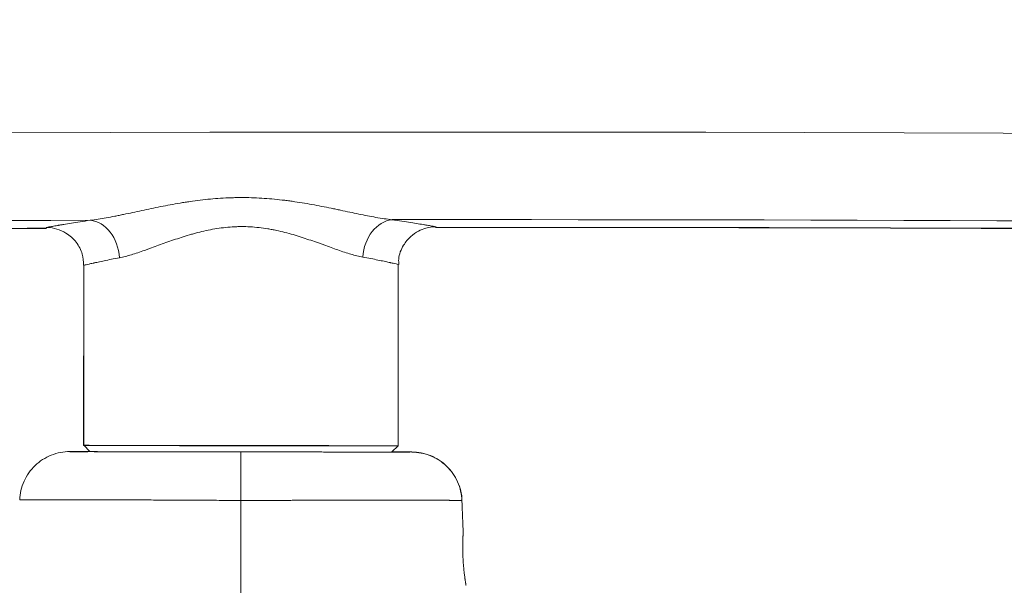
# Model space of a CAD drawing. Header units: millimetres. Extents: x 0 to 594, y 0 to 420.
# Tile 75 of 256: x 231.09 to 235, y 65.98 to 68.23. Entities that reach past the tile are written whole.
import ezdxf

# ---------------------------------------------------------------- set-up
doc = ezdxf.new("R2010")
doc.units = ezdxf.units.MM
doc.layers.add('1', color=7, linetype='Continuous', true_color=0xffffff)
doc.styles.add('Arial', font='txt')
doc.dimstyles.get("Standard").update_dxf_attribs({"dimtxt": 0.18, "dimasz": 0.18, "dimexe": 0.18, "dimexo": 0.0625, "dimgap": 0.09, "dimtad": 0, "dimtih": 1, "dimtoh": 1, "dimdec": 4, "dimzin": 0, "dimdsep": 46, "dimtxsty": 'Standard', "dimcen": 0.09, "dimadec": 0, "dimazin": 0, "dimtfac": 1, "dimtdec": 4, "dimtofl": 0, "dimtmove": 0, "dimatfit": 3, "dimfxl": 0, "dimtolj": 1, "dimtzin": 0, "dimarcsym": 0})

# ---------------------------------------------------------------- blocks, each defined once
blk = doc.blocks.new('_U9')
at = {"layer": '1', "color": 18, "lineweight": 18}
for p, q in [((99.1455, 154.7179), (72.65, 154.7179)), ((74.65, 154.7179), (74.65, 112.4208)), ((257.5135, 127.4368), (72.65, 127.4368))]:
    blk.add_line(p, q, dxfattribs=at)
at = {"layer": '1', "color": 18}
for points in [[(74.65, 154.7179), (75.5878, 151.2179), (73.7122, 151.2179)], [(74.65, 127.4368), (73.7122, 130.9368), (75.5878, 130.9368)]]:
    blk.add_solid(points, dxfattribs=at)
at = {"layer": '1', "color": 18, "linetype": 'Continuous', "lineweight": 13, "char_height": 3.5, "attachment_point": 7, "rotation": 90, "line_spacing_factor": 1.047437, "style": 'Arial'}
for s, insert in [('\\fArial|b0|i0;\\W1.0000;0.55', (77.6288, 101.9119)), ('\\fArial|b0|i0;\\W1.0000;FWD TIE DOWN', (77.6288, 61.914))]:
    blk.add_mtext(s, dxfattribs=dict(at, insert=insert))
blk = doc.blocks.new('_U13')
at = {"layer": '1', "color": 18, "lineweight": 18}
for p, q in [((128.4245, 177.2952), (61.3878, 177.2952)), ((63.3878, 177.2952), (63.3878, 113.3718)), ((257.5135, 127.4368), (61.3878, 127.4368))]:
    blk.add_line(p, q, dxfattribs=at)
at = {"layer": '1', "color": 18}
for points in [[(63.3878, 177.2952), (64.3256, 173.7952), (62.4499, 173.7952)], [(63.3878, 127.4368), (62.4499, 130.9368), (64.3256, 130.9368)]]:
    blk.add_solid(points, dxfattribs=at)
at = {"layer": '1', "color": 18, "linetype": 'Continuous', "lineweight": 13, "char_height": 3.5, "attachment_point": 7, "rotation": 90, "line_spacing_factor": 1.047437, "style": 'Arial'}
for s, insert in [('\\fArial|b0|i0;\\W1.0000;1.00', (66.3666, 102.8629)), ('\\fArial|b0|i0;\\W1.0000;BOW DEFLATED', (66.3666, 61.4994))]:
    blk.add_mtext(s, dxfattribs=dict(at, insert=insert))

msp = doc.modelspace()

# ---------------------------------------------------------------- linework, layer by layer
at = {"layer": '1', "color": 155, "linetype": 'Continuous', "lineweight": 18}
for p, q in [((231.3414, 67.2542), (231.3405, 66.5379)), ((231.3415, 67.2548), (231.3406, 66.5385)), ((232.5906, 66.537), (232.5915, 67.258)), ((231.3406, 66.5385), (231.3656, 66.5135)), ((232.5656, 66.512), (232.5906, 66.537)), ((232.5905, 66.5364), (232.5905, 66.5368)), ((232.5905, 66.5364), (232.5905, 66.5364))]:
    msp.add_line(p, q, dxfattribs=at)
at = {"layer": '1', "color": 155, "linetype": 'Continuous', "lineweight": 13}
for centre, major_axis, ratio, start_param, end_param in [((232.8815, -432.5431), (-472.3526, -167.8015), 1, 4.318267, 4.424347), ((232.8815, -432.5431), (-471.4619, -167.485), 1, 4.323478, 4.424348), ((232.8814, -432.5428), (-471.1333, -167.3683), 1, 4.374078, 4.414207), ((231.3669, 67.2846), (0.0224, -0.1483), 0.770257, 1.454735, 2.952191), ((232.5665, 67.2868), (-0.0219, -0.1484), 0.770899, 3.331229, 4.823986), ((232.8814, -432.5428), (-471.1333, -167.3683), 1, 4.324331, 4.371678)]:
    msp.add_ellipse(centre, major_axis=major_axis, ratio=ratio, start_param=start_param, end_param=end_param, dxfattribs=at)
at = {"layer": '1', "color": 155, "linetype": 'Continuous', "lineweight": 18}
for centre, major_axis, ratio, start_param, end_param in [((231.9655, 66.5371), (-0.625, 0.0008), 0.000817, 0.00002, 6.283159), ((231.9656, 66.5377), (-0.625, 0.0008), 0.000811, 0.000093, 3.141882), ((231.9656, 66.5127), (0.6, -0.0007), 0.000811, 3.142373, 4.830095)]:
    msp.add_ellipse(centre, major_axis=major_axis, ratio=ratio, start_param=start_param, end_param=end_param, dxfattribs=at)
at = {"layer": '1', "color": 155, "linetype": 'Continuous', "lineweight": 13}
for points, knots in [([(231.3664, 67.4335), (231.3767, 67.4346), (231.3871, 67.436), (231.4085, 67.4393), (231.4194, 67.4411), (231.4416, 67.4451), (231.4529, 67.4472), (231.4701, 67.4506), (231.4759, 67.4518), (231.4876, 67.4542), (231.4935, 67.4554), (231.5112, 67.4591), (231.5232, 67.4617), (231.5473, 67.4668), (231.5594, 67.4695), (231.5962, 67.4773), (231.6212, 67.4826), (231.672, 67.4927), (231.6979, 67.4975), (231.7308, 67.503), (231.7374, 67.5041), (231.7507, 67.5061), (231.7573, 67.5071), (231.7772, 67.51), (231.7905, 67.5118), (231.8307, 67.5167), (231.8576, 67.5192), (231.8984, 67.5219), (231.9121, 67.5226), (231.9327, 67.5232), (231.9395, 67.5234), (231.9532, 67.5237), (231.96, 67.5237), (231.9805, 67.5238), (232.0078, 67.5234), (232.035, 67.5221), (232.0757, 67.5196), (232.1027, 67.5172), (232.133, 67.5136), (232.1364, 67.5132), (232.1431, 67.5124), (232.1531, 67.5111), (232.1631, 67.5097), (232.183, 67.5069), (232.1962, 67.5049), (232.2355, 67.4985), (232.2613, 67.4937), (232.2995, 67.4863), (232.3121, 67.4837), (232.3309, 67.4799), (232.3403, 67.4779), (232.3497, 67.476), (232.3559, 67.4747), (232.359, 67.474), (232.3868, 67.4682), (232.4108, 67.463), (232.446, 67.4558), (232.4575, 67.4535), (232.4802, 67.4491), (232.4914, 67.447), (232.5135, 67.4431), (232.5243, 67.4413), (232.5457, 67.4382), (232.5561, 67.4368), (232.5664, 67.4357)], [0, 0, 0, 0, 0.03125, 0.03125, 0.0625, 0.0625, 0.09375, 0.09375, 0.109375, 0.109375, 0.125, 0.125, 0.15625, 0.15625, 0.1875, 0.1875, 0.25, 0.25, 0.3125, 0.3125, 0.328125, 0.328125, 0.34375, 0.34375, 0.375, 0.375, 0.4375, 0.4375, 0.46875, 0.46875, 0.484375, 0.484375, 0.5, 0.5, 0.53125, 0.5625, 0.5625, 0.625, 0.625, 0.632812, 0.632812, 0.640625, 0.65625, 0.65625, 0.6875, 0.6875, 0.75, 0.75, 0.78125, 0.78125, 0.796875, 0.804687, 0.804687, 0.8125, 0.8125, 0.875, 0.875, 0.90625, 0.90625, 0.9375, 0.9375, 0.96875, 0.96875, 1, 1, 1, 1]), ([(231.191, 67.4046), (231.191, 67.4046), (231.191, 67.4046), (231.1911, 67.4046), (231.1911, 67.4047), (231.1913, 67.4047), (231.1919, 67.4048), (231.1929, 67.405), (231.1958, 67.4055), (231.1987, 67.406), (231.2063, 67.4074), (231.2111, 67.4082), (231.2224, 67.4102), (231.2291, 67.4114), (231.2376, 67.4129), (231.2385, 67.4131), (231.2405, 67.4134), (231.2434, 67.4139), (231.2506, 67.4151), (231.2572, 67.4163), (231.2711, 67.4186), (231.2811, 67.4203), (231.3028, 67.4238), (231.3144, 67.4256), (231.3392, 67.4295), (231.3524, 67.4315), (231.3664, 67.4335)], [0, 0, 0, 0, 0.010243, 0.010243, 0.025953, 0.025953, 0.057374, 0.120216, 0.120216, 0.245899, 0.245899, 0.371583, 0.371583, 0.497266, 0.497266, 0.512977, 0.512977, 0.528687, 0.560108, 0.62295, 0.62295, 0.748633, 0.748633, 0.874317, 0.874317, 1, 1, 1, 1]), ([(232.4504, 67.287), (232.4428, 67.2884), (232.4351, 67.2901), (232.4193, 67.294), (232.4113, 67.2962), (232.3948, 67.301), (232.3864, 67.3036), (232.3692, 67.3092), (232.3605, 67.3122), (232.3337, 67.3215), (232.3152, 67.3282), (232.291, 67.3369), (232.2862, 67.3387), (232.2763, 67.3422), (232.2714, 67.344), (232.2564, 67.3493), (232.2463, 67.3528), (232.2259, 67.3597), (232.2156, 67.3631), (232.1947, 67.3698), (232.1841, 67.3731), (232.1626, 67.3793), (232.1517, 67.3823), (232.1296, 67.3879), (232.1184, 67.3906), (232.1041, 67.3936), (232.1013, 67.3942), (232.0955, 67.3953), (232.0869, 67.397), (232.0783, 67.3986), (232.061, 67.4014), (232.0494, 67.403), (232.0261, 67.4056), (232.0144, 67.4066), (231.991, 67.4079), (231.9792, 67.4083), (231.9614, 67.4082), (231.9525, 67.4081), (231.9435, 67.4077), (231.9376, 67.4075), (231.9346, 67.4073), (231.9196, 67.4064), (231.9078, 67.4053), (231.8844, 67.4026), (231.8729, 67.4009), (231.8499, 67.397), (231.8385, 67.3948), (231.816, 67.3899), (231.8048, 67.3873), (231.7882, 67.383), (231.7827, 67.3815), (231.7744, 67.3792), (231.7717, 67.3784), (231.7662, 67.3768), (231.7526, 67.3729), (231.7393, 67.3688), (231.7183, 67.362), (231.708, 67.3585), (231.6877, 67.3515), (231.6777, 67.348), (231.6579, 67.3409), (231.6482, 67.3373), (231.629, 67.3303), (231.6195, 67.3269), (231.6055, 67.3218), (231.6009, 67.3201), (231.5917, 67.3168), (231.5871, 67.3152), (231.5735, 67.3104), (231.5646, 67.3073), (231.5472, 67.3016), (231.5387, 67.2989), (231.5221, 67.2939), (231.514, 67.2916), (231.4982, 67.2877), (231.4905, 67.2859), (231.4829, 67.2845)], [0, 0, 0, 0, 0.03125, 0.03125, 0.0625, 0.0625, 0.09375, 0.09375, 0.125, 0.125, 0.1875, 0.1875, 0.203125, 0.203125, 0.21875, 0.21875, 0.25, 0.25, 0.28125, 0.28125, 0.3125, 0.3125, 0.34375, 0.34375, 0.375, 0.375, 0.382813, 0.382813, 0.390625, 0.40625, 0.40625, 0.4375, 0.4375, 0.46875, 0.46875, 0.5, 0.5, 0.515625, 0.523438, 0.523438, 0.53125, 0.53125, 0.5625, 0.5625, 0.59375, 0.59375, 0.625, 0.625, 0.65625, 0.65625, 0.671875, 0.671875, 0.679688, 0.679688, 0.6875, 0.71875, 0.71875, 0.75, 0.75, 0.78125, 0.78125, 0.8125, 0.8125, 0.84375, 0.84375, 0.859375, 0.859375, 0.875, 0.875, 0.90625, 0.90625, 0.9375, 0.9375, 0.96875, 0.96875, 1, 1, 1, 1]), ([(232.5664, 67.4357), (232.5804, 67.4337), (232.5936, 67.4318), (232.6183, 67.428), (232.6299, 67.4262), (232.6515, 67.4228), (232.6615, 67.4212), (232.6798, 67.4181), (232.6882, 67.4167), (232.6977, 67.4151), (232.6995, 67.4148), (232.7022, 67.4143), (232.703, 67.4142), (232.7048, 67.4139), (232.709, 67.4132), (232.7128, 67.4125), (232.7214, 67.411), (232.7309, 67.4093), (232.7366, 67.4083), (232.7405, 67.4076), (232.7415, 67.4075), (232.7415, 67.4075), (232.7415, 67.4075), (232.7415, 67.4075)], [0, 0, 0, 0, 0.124589, 0.124589, 0.249178, 0.249178, 0.373767, 0.373767, 0.498356, 0.498356, 0.529504, 0.529504, 0.545077, 0.545077, 0.560651, 0.622945, 0.622945, 0.747535, 0.872124, 0.872124, 0.996713, 0.996713, 1, 1, 1, 1]), ([(231.4829, 67.2845), (231.4715, 67.2824), (231.4608, 67.2803), (231.4407, 67.2763), (231.4314, 67.2744), (231.4139, 67.2707), (231.4058, 67.269), (231.3946, 67.2665), (231.3911, 67.2657), (231.386, 67.2646), (231.3835, 67.2641), (231.3804, 67.2634), (231.3788, 67.263), (231.372, 67.2615), (231.3667, 67.2603), (231.3576, 67.2582), (231.35, 67.2564), (231.3454, 67.2553), (231.3431, 67.2548), (231.3425, 67.2547), (231.3419, 67.2545), (231.3418, 67.2545), (231.3416, 67.2545), (231.3416, 67.2545), (231.3415, 67.2545), (231.3415, 67.2545), (231.3415, 67.2545)], [0, 0, 0, 0, 0.12509, 0.12509, 0.25018, 0.25018, 0.37527, 0.37527, 0.437815, 0.437815, 0.469088, 0.484724, 0.50036, 0.50036, 0.62545, 0.62545, 0.75054, 0.87563, 0.87563, 0.938175, 0.938175, 0.969448, 0.969448, 0.985084, 0.985084, 1, 1, 1, 1]), ([(232.5915, 67.2577), (232.5915, 67.2577), (232.5915, 67.2576), (232.5907, 67.2578), (232.5876, 67.2585), (232.5831, 67.2596), (232.5755, 67.2613), (232.5686, 67.2628), (232.5661, 67.2634), (232.5628, 67.2641), (232.5621, 67.2643), (232.5608, 67.2646), (232.56, 67.2648), (232.5579, 67.2652), (232.5564, 67.2656), (232.5489, 67.2672), (232.5421, 67.2687), (232.5273, 67.2719), (232.5193, 67.2735), (232.5019, 67.2771), (232.4925, 67.279), (232.4725, 67.2829), (232.4618, 67.2849), (232.4504, 67.287)], [0, 0, 0, 0, 0.000693, 0.125606, 0.125606, 0.25052, 0.375433, 0.375433, 0.43789, 0.43789, 0.453504, 0.453504, 0.469118, 0.469118, 0.500346, 0.500346, 0.62526, 0.62526, 0.750173, 0.750173, 0.875087, 0.875087, 1, 1, 1, 1]), ([(231.2864, 66.5135), (231.2864, 66.5135), (231.2875, 66.5135), (231.2918, 66.5135), (231.295, 66.5134), (231.3036, 66.5134), (231.3089, 66.5134), (231.3169, 66.5133), (231.3194, 66.5133), (231.3221, 66.5133), (231.3239, 66.5133), (231.3248, 66.5133), (231.3295, 66.5133), (231.3335, 66.5133), (231.3463, 66.5132), (231.3558, 66.5132), (231.3715, 66.5132), (231.377, 66.5132), (231.3842, 66.5131), (231.3856, 66.5131), (231.3886, 66.5131), (231.3901, 66.5131), (231.3946, 66.5131), (231.3976, 66.5131), (231.4131, 66.5131), (231.4396, 66.513), (231.4841, 66.5129), (231.5171, 66.5128), (231.5387, 66.5128), (231.5431, 66.5128), (231.5519, 66.5128), (231.5653, 66.5128), (231.5789, 66.5127), (231.6067, 66.5127), (231.6257, 66.5127), (231.6647, 66.5126), (231.6848, 66.5126), (231.7157, 66.5125), (231.7261, 66.5125), (231.7393, 66.5125), (231.742, 66.5125), (231.7473, 66.5125), (231.7552, 66.5124), (231.7632, 66.5124), (231.7899, 66.5124), (231.8115, 66.5124), (231.855, 66.5123), (231.8769, 66.5123), (231.91, 66.5122), (231.9211, 66.5122), (231.9434, 66.5122), (231.9546, 66.5122), (231.9658, 66.5122)], [0, 0, 0, 0, 0.0625, 0.0625, 0.125, 0.125, 0.1875, 0.1875, 0.203125, 0.210937, 0.210937, 0.21875, 0.21875, 0.25, 0.25, 0.3125, 0.3125, 0.34375, 0.34375, 0.351563, 0.351563, 0.359375, 0.359375, 0.375, 0.375, 0.4375, 0.5, 0.5625, 0.5625, 0.578125, 0.578125, 0.59375, 0.625, 0.625, 0.6875, 0.6875, 0.75, 0.75, 0.78125, 0.78125, 0.789062, 0.789062, 0.796875, 0.8125, 0.8125, 0.875, 0.875, 0.9375, 0.9375, 0.96875, 0.96875, 1, 1, 1, 1]), ([(231.9658, 66.5122), (231.9658, 66.5122), (231.9658, 66.5109), (231.9658, 66.506), (231.9658, 66.5024), (231.9658, 66.4928), (231.9658, 66.4869), (231.9658, 66.4729), (231.9658, 66.4649), (231.9658, 66.4472), (231.9658, 66.4374), (231.9657, 66.4165), (231.9657, 66.4053), (231.9657, 66.382), (231.9657, 66.3698), (231.9657, 66.3449), (231.9656, 66.3322), (231.9656, 66.3194)], [0, 0, 0, 0, 0.125, 0.125, 0.25, 0.25, 0.375, 0.375, 0.5, 0.5, 0.625, 0.625, 0.75, 0.75, 0.875, 0.875, 1, 1, 1, 1]), ([(231.9656, 66.3194), (231.9655, 66.3194), (231.9654, 66.3194), (231.9652, 66.3194), (231.9648, 66.3194), (231.964, 66.3194), (231.9624, 66.3194), (231.9593, 66.3194), (231.9529, 66.3194), (231.9402, 66.3194), (231.9294, 66.3194), (231.9078, 66.3195), (231.8934, 66.3195), (231.8506, 66.3197), (231.8222, 66.3198), (231.766, 66.3201), (231.7381, 66.3202), (231.7036, 66.3204), (231.6932, 66.3205), (231.6829, 66.3205), (231.676, 66.3206), (231.6726, 66.3206), (231.6555, 66.3207), (231.642, 66.3208), (231.6021, 66.321), (231.5761, 66.3212), (231.5256, 66.3214), (231.501, 66.3216), (231.4652, 66.3217), (231.4534, 66.3218), (231.436, 66.3219), (231.4302, 66.3219), (231.4188, 66.3219), (231.4131, 66.322), (231.3851, 66.3221), (231.3638, 66.3221), (231.3232, 66.3222), (231.304, 66.3222), (231.2677, 66.3222), (231.2505, 66.3222), (231.2305, 66.3222), (231.2265, 66.3222), (231.2207, 66.3222), (231.2188, 66.3222), (231.215, 66.3221), (231.2056, 66.3221), (231.1967, 66.3221), (231.1764, 66.322), (231.1642, 66.3219), (231.1423, 66.3217), (231.1326, 66.3216), (231.1201, 66.3215), (231.1163, 66.3214), (231.1119, 66.3214), (231.111, 66.3214), (231.1093, 66.3213), (231.1085, 66.3213), (231.1061, 66.3213), (231.1046, 66.3213), (231.0976, 66.3212), (231.0934, 66.3211), (231.0877, 66.321), (231.0863, 66.321), (231.0863, 66.3211)], [0, 0, 0, 0, 0.000244, 0.000244, 0.000488, 0.000977, 0.001953, 0.003906, 0.007812, 0.015625, 0.03125, 0.03125, 0.0625, 0.0625, 0.125, 0.125, 0.1875, 0.1875, 0.203125, 0.210938, 0.210938, 0.21875, 0.21875, 0.25, 0.25, 0.3125, 0.3125, 0.375, 0.375, 0.40625, 0.40625, 0.421875, 0.421875, 0.4375, 0.4375, 0.5, 0.5, 0.5625, 0.5625, 0.625, 0.625, 0.640625, 0.640625, 0.648438, 0.648438, 0.65625, 0.6875, 0.6875, 0.75, 0.75, 0.8125, 0.8125, 0.84375, 0.84375, 0.851562, 0.851562, 0.859375, 0.859375, 0.875, 0.875, 0.9375, 0.9375, 1, 1, 1, 1]), ([(232.8445, 66.3189), (232.8445, 66.3189), (232.8445, 66.3189), (232.8444, 66.3189), (232.8442, 66.3189), (232.8438, 66.3189), (232.8427, 66.3189), (232.8417, 66.3189), (232.8375, 66.319), (232.8333, 66.3191), (232.8223, 66.3193), (232.8154, 66.3194), (232.805, 66.3195), (232.8017, 66.3195), (232.7983, 66.3196), (232.7959, 66.3196), (232.7947, 66.3196), (232.7887, 66.3197), (232.7835, 66.3198), (232.767, 66.3199), (232.7548, 66.32), (232.7279, 66.3202), (232.7133, 66.3203), (232.6895, 66.3204), (232.6812, 66.3205), (232.6683, 66.3205), (232.6618, 66.3205), (232.6551, 66.3206), (232.6506, 66.3206), (232.6483, 66.3206), (232.6276, 66.3206), (232.6083, 66.3207), (232.5678, 66.3207), (232.5466, 66.3207), (232.5024, 66.3206), (232.4794, 66.3206), (232.4494, 66.3205), (232.4433, 66.3205), (232.4341, 66.3204), (232.431, 66.3204), (232.4249, 66.3204), (232.4094, 66.3204), (232.3937, 66.3203), (232.3556, 66.3202), (232.3297, 66.3201), (232.2768, 66.3199), (232.2498, 66.3198), (232.2085, 66.3197), (232.1946, 66.3197), (232.1736, 66.3196), (232.1665, 66.3196), (232.1559, 66.3196), (232.1523, 66.3195), (232.1452, 66.3195), (232.1417, 66.3195), (232.1097, 66.3194), (232.0811, 66.3194), (232.038, 66.3194), (232.0236, 66.3194), (232.0019, 66.3194), (231.991, 66.3194), (231.9783, 66.3194), (231.972, 66.3194), (231.9688, 66.3194), (231.9672, 66.3194), (231.9664, 66.3194), (231.9661, 66.3194), (231.9659, 66.3194), (231.9657, 66.3194), (231.9656, 66.3194)], [0, 0, 0, 0, 0.003812, 0.007719, 0.015532, 0.031159, 0.031159, 0.062412, 0.062412, 0.124917, 0.124917, 0.187423, 0.187423, 0.20305, 0.210863, 0.210863, 0.218676, 0.218676, 0.249929, 0.249929, 0.312435, 0.312435, 0.374941, 0.374941, 0.406194, 0.406194, 0.42182, 0.429634, 0.429634, 0.437447, 0.437447, 0.499953, 0.499953, 0.562459, 0.562459, 0.624965, 0.624965, 0.640591, 0.640591, 0.648404, 0.648404, 0.656218, 0.687471, 0.687471, 0.749976, 0.749976, 0.812482, 0.812482, 0.843735, 0.843735, 0.859362, 0.859362, 0.867175, 0.867175, 0.874988, 0.874988, 0.937494, 0.937494, 0.968747, 0.968747, 0.984374, 0.992187, 0.996093, 0.998047, 0.999023, 0.999512, 0.999756, 0.999756, 1, 1, 1, 1])]:
    msp.add_open_spline(points, degree=3, knots=knots, dxfattribs=at)
at = {"layer": '1', "color": 155, "linetype": 'Continuous', "lineweight": 18}
for points, knots in [([(232.5938, 67.2581), (232.5929, 67.2652), (232.5917, 67.2915), (232.6082, 67.3317), (232.6376, 67.3684), (232.6691, 67.3904), (232.6985, 67.4021), (232.7218, 67.4068), (232.7349, 67.4072), (232.7394, 67.4072)], [0, 0, 0, 0, 0.091244, 0.341045, 0.534666, 0.695157, 0.830713, 0.942048, 1, 1, 1, 1]), ([(232.7392, 67.4044), (235.3112, 67.4064), (240.5598, 67.3689), (248.2344, 67.1921), (253.3345, 66.9917), (255.7592, 66.8779)], [0, 0, 0, 0, 0.335042, 0.683803, 1, 1, 1, 1]), ([(232.7394, 67.405), (235.3114, 67.407), (240.56, 67.3694), (248.2345, 67.1925), (253.3346, 66.9921), (255.7593, 66.8783)], [0, 0, 0, 0, 0.335042, 0.683803, 1, 1, 1, 1]), ([(231.1922, 67.4044), (231.194, 67.4045), (231.2079, 67.4048), (231.2355, 67.3996), (231.2757, 67.3819), (231.3129, 67.3482), (231.3371, 67.3019), (231.3406, 67.2698), (231.34, 67.2545)], [0, 0, 0, 0, 0.023479, 0.182194, 0.350767, 0.582723, 0.81121, 1, 1, 1, 1]), ([(231.2864, 66.5135), (231.2736, 66.5136), (231.2608, 66.5123), (231.2357, 66.5075), (231.2234, 66.5039), (231.1996, 66.4943), (231.1882, 66.4884), (231.1668, 66.4745), (231.1567, 66.4665), (231.1383, 66.4488), (231.1299, 66.4391), (231.1152, 66.4181), (231.1088, 66.407), (231.0984, 66.3836), (231.0943, 66.3715), (231.0885, 66.3466), (231.0867, 66.3338), (231.0863, 66.3211)], [0, 0, 0, 0, 0.125, 0.125, 0.25, 0.25, 0.375, 0.375, 0.5, 0.5, 0.625, 0.625, 0.75, 0.75, 0.875, 0.875, 1, 1, 1, 1]), ([(231.3571, 66.5131), (231.3501, 66.5131), (231.3435, 66.5131), (231.3332, 66.5131), (231.3292, 66.5131), (231.3246, 66.5131), (231.3236, 66.5131), (231.3218, 66.5131), (231.3192, 66.5131), (231.31, 66.513), (231.3033, 66.513), (231.2948, 66.513), (231.2916, 66.513), (231.2873, 66.513), (231.2862, 66.5129), (231.2862, 66.5129)], [0, 0, 0, 0, 0.151824, 0.151824, 0.257846, 0.257846, 0.284351, 0.284351, 0.310857, 0.363868, 0.575912, 0.575912, 0.787956, 0.787956, 1, 1, 1, 1]), ([(231.3573, 66.5137), (231.3502, 66.5137), (231.3437, 66.5137), (231.3334, 66.5137), (231.3294, 66.5137), (231.3247, 66.5137), (231.3238, 66.5137), (231.322, 66.5137), (231.3193, 66.5137), (231.3101, 66.5137), (231.3035, 66.5136), (231.295, 66.5136), (231.2918, 66.5136), (231.2875, 66.5136), (231.2864, 66.5136), (231.2864, 66.5135)], [0, 0, 0, 0, 0.151779, 0.151779, 0.257806, 0.257806, 0.284313, 0.284313, 0.31082, 0.363834, 0.575889, 0.575889, 0.787945, 0.787945, 1, 1, 1, 1]), ([(231.9658, 66.5122), (231.977, 66.5122), (231.9994, 66.5121), (232.0217, 66.5121), (232.0551, 66.5121), (232.0772, 66.512), (232.1019, 66.512), (232.1046, 66.512), (232.1101, 66.512), (232.1129, 66.512), (232.1211, 66.512), (232.1374, 66.512), (232.1536, 66.512), (232.1855, 66.5119), (232.2063, 66.5119), (232.2472, 66.5119), (232.2673, 66.5119), (232.2967, 66.5118), (232.3064, 66.5118), (232.3208, 66.5118), (232.3256, 66.5118), (232.3351, 66.5118), (232.3397, 66.5118), (232.3629, 66.5118), (232.3807, 66.5118), (232.4149, 66.5118), (232.4313, 66.5117), (232.4626, 66.5117), (232.4775, 66.5117), (232.4934, 66.5117), (232.4952, 66.5117), (232.4987, 66.5117), (232.5039, 66.5117), (232.5157, 66.5117), (232.5252, 66.5117), (232.5437, 66.5117), (232.555, 66.5117), (232.5757, 66.5117), (232.5851, 66.5117), (232.5978, 66.5117), (232.6018, 66.5117), (232.6065, 66.5118), (232.6074, 66.5118), (232.6092, 66.5118), (232.6119, 66.5118), (232.6211, 66.5118), (232.6277, 66.5118), (232.6363, 66.5118), (232.6395, 66.5118), (232.6438, 66.5119), (232.6448, 66.5119), (232.6448, 66.5119)], [0, 0, 0, 0, 0.03125, 0.0625, 0.0625, 0.125, 0.125, 0.132813, 0.132813, 0.140625, 0.140625, 0.15625, 0.1875, 0.1875, 0.25, 0.25, 0.3125, 0.3125, 0.34375, 0.34375, 0.359375, 0.359375, 0.375, 0.375, 0.4375, 0.4375, 0.5, 0.5, 0.5625, 0.5625, 0.570312, 0.570312, 0.578125, 0.59375, 0.625, 0.625, 0.6875, 0.6875, 0.75, 0.75, 0.78125, 0.78125, 0.789062, 0.789062, 0.796875, 0.8125, 0.875, 0.875, 0.9375, 0.9375, 1, 1, 1, 1]), ([(232.6448, 66.5119), (232.6448, 66.5119), (232.6437, 66.5119), (232.6394, 66.512), (232.6362, 66.512), (232.6276, 66.512), (232.6223, 66.5121), (232.6143, 66.5121), (232.6118, 66.5121), (232.6091, 66.5121), (232.6073, 66.5121), (232.6064, 66.5121), (232.6017, 66.5121), (232.5977, 66.5121), (232.5861, 66.5122), (232.5781, 66.5122), (232.5694, 66.5122)], [0, 0, 0, 0, 0.205899, 0.205899, 0.411798, 0.411798, 0.617697, 0.617697, 0.669172, 0.694909, 0.694909, 0.720647, 0.720647, 0.823596, 0.823596, 1, 1, 1, 1]), ([(232.8443, 66.3183), (232.8439, 66.3311), (232.8422, 66.3438), (232.8364, 66.3687), (232.8324, 66.3809), (232.822, 66.4043), (232.8156, 66.4155), (232.801, 66.4364), (232.7926, 66.4462), (232.7743, 66.464), (232.7642, 66.472), (232.7428, 66.4859), (232.7314, 66.4919), (232.7077, 66.5015), (232.6954, 66.5051), (232.6703, 66.51), (232.6575, 66.5113), (232.6447, 66.5113)], [0, 0, 0, 0, 0.125, 0.125, 0.25, 0.25, 0.375, 0.375, 0.5, 0.5, 0.625, 0.625, 0.75, 0.75, 0.875, 0.875, 1, 1, 1, 1]), ([(232.8445, 66.3189), (232.844, 66.3317), (232.8423, 66.3444), (232.8366, 66.3693), (232.8325, 66.3815), (232.8221, 66.4049), (232.8158, 66.4161), (232.8011, 66.437), (232.7928, 66.4468), (232.7744, 66.4646), (232.7644, 66.4726), (232.7429, 66.4865), (232.7315, 66.4925), (232.7078, 66.5021), (232.6955, 66.5057), (232.6704, 66.5106), (232.6576, 66.5119), (232.6448, 66.5119)], [0, 0, 0, 0, 0.125, 0.125, 0.25, 0.25, 0.375, 0.375, 0.5, 0.5, 0.625, 0.625, 0.75, 0.75, 0.875, 0.875, 1, 1, 1, 1]), ([(232.8433, 66.324), (232.8435, 66.3259), (232.845, 66.3401), (232.8397, 66.3571), (232.835, 66.3732), (232.8335, 66.3776), (232.8329, 66.3793), (232.8328, 66.3796), (232.8327, 66.3797), (232.8327, 66.3798), (232.8327, 66.3798)], [0, 0, 0, 0, 0.097867, 0.748517, 0.903017, 0.982342, 0.992381, 0.997438, 0.999968, 1, 1, 1, 1]), ([(231.9632, 64.0772), (231.9632, 64.0797), (231.9632, 64.0831), (231.9632, 64.0878), (231.9632, 64.0911), (231.9632, 64.095), (231.9632, 64.0988), (231.9632, 64.1013), (231.9632, 64.1039), (231.9632, 64.1081), (231.9632, 64.1132), (231.9632, 64.118), (231.9632, 64.1255), (231.9632, 64.1331), (231.9632, 64.1404), (231.9632, 64.1434), (231.9632, 64.1488), (231.9632, 64.1552), (231.9632, 64.161), (231.9632, 64.1644), (231.9632, 64.1696), (231.9632, 64.1777), (231.9632, 64.1862), (231.9632, 64.192), (231.9632, 64.196), (231.9632, 64.205), (231.9633, 64.2146), (231.9633, 64.2227), (231.9633, 64.2249), (231.9633, 64.2264), (231.9633, 64.2292), (231.9633, 64.2381), (231.9633, 64.2485), (231.9633, 64.2581), (231.9633, 64.2611), (231.9633, 64.2641), (231.9633, 64.2715), (231.9633, 64.2821), (231.9633, 64.292), (231.9633, 64.2972), (231.9633, 64.2988), (231.9633, 64.3004), (231.9633, 64.3057), (231.9634, 64.3319), (231.9634, 64.3614), (231.9634, 64.3908), (231.9634, 64.4026), (231.9634, 64.4146), (231.9634, 64.4268), (231.9635, 64.439), (231.9635, 64.4544), (231.9635, 64.4701), (231.9635, 64.4827), (231.9635, 64.4955), (231.9635, 64.5083), (231.9635, 64.5212), (231.9636, 64.5406), (231.9636, 64.5603), (231.9636, 64.5802), (231.9636, 64.5935), (231.9636, 64.6086), (231.9636, 64.622), (231.9636, 64.6305), (231.9637, 64.6389), (231.9637, 64.6524), (231.9637, 64.6678), (231.9637, 64.6814), (231.9637, 64.6985), (231.9637, 64.7148), (231.9637, 64.7286), (231.9638, 64.733), (231.9638, 64.7373), (231.9638, 64.7511), (231.9638, 64.7676), (231.9638, 64.785), (231.9638, 64.7989), (231.9638, 64.8164), (231.9639, 64.8339), (231.9639, 64.8479), (231.9639, 64.8619), (231.9639, 64.876), (231.9639, 64.8901), (231.9639, 64.9112), (231.964, 64.9324), (231.964, 64.9536), (231.964, 64.9677), (231.964, 64.9837), (231.964, 64.9978), (231.9641, 65.0067), (231.9641, 65.0156), (231.9641, 65.0298), (231.9641, 65.0449), (231.9641, 65.0555), (231.9641, 65.06), (231.9641, 65.0644), (231.9641, 65.0786), (231.9641, 65.094), (231.9642, 65.1073), (231.9642, 65.1109), (231.9642, 65.1133), (231.9642, 65.1178), (231.9642, 65.132), (231.9642, 65.1481), (231.9642, 65.1623), (231.9642, 65.1668), (231.9642, 65.1712), (231.9642, 65.1819), (231.9643, 65.1971), (231.9643, 65.2114), (231.9643, 65.2203), (231.9643, 65.2292), (231.9643, 65.2435), (231.9643, 65.2596), (231.9644, 65.2738), (231.9644, 65.2953), (231.9644, 65.3167), (231.9644, 65.3382), (231.9644, 65.3525), (231.9645, 65.3668), (231.9645, 65.3811), (231.9645, 65.3955), (231.9645, 65.4134), (231.9645, 65.4313), (231.9646, 65.4456), (231.9646, 65.4635), (231.9646, 65.4815), (231.9646, 65.4994), (231.9646, 65.5173), (231.9647, 65.5389), (231.9647, 65.564), (231.9647, 65.5856), (231.9647, 65.6071), (231.9648, 65.6287), (231.9648, 65.6503), (231.9648, 65.6792), (231.9649, 65.708), (231.9649, 65.7369), (231.9649, 65.7586), (231.9649, 65.7803), (231.965, 65.802), (231.965, 65.8238), (231.965, 65.8455), (231.9651, 65.8673), (231.9651, 65.8964), (231.9651, 65.9255), (231.9652, 65.9547), (231.9652, 65.9766), (231.9652, 65.9985), (231.9652, 66.0205), (231.9653, 66.0425), (231.9653, 66.0682), (231.9653, 66.0903), (231.9654, 66.1087), (231.9654, 66.1271), (231.9654, 66.1493), (231.9654, 66.1752), (231.9655, 66.1975), (231.9655, 66.2197), (231.9655, 66.2421), (231.9655, 66.2644), (231.9656, 66.2902), (231.9656, 66.3085), (231.9656, 66.3194)], [0, 0, 0, 0, 0.016744, 0.02093, 0.025115, 0.033487, 0.039766, 0.041859, 0.043952, 0.050231, 0.058603, 0.062789, 0.066975, 0.083718, 0.085811, 0.087904, 0.09209, 0.100462, 0.104648, 0.106741, 0.108834, 0.117206, 0.125577, 0.12767, 0.129763, 0.133949, 0.146507, 0.148862, 0.149646, 0.150693, 0.151739, 0.154879, 0.167436, 0.170576, 0.171622, 0.172669, 0.175808, 0.18418, 0.190459, 0.192029, 0.192552, 0.193075, 0.194645, 0.200924, 0.234411, 0.238597, 0.242783, 0.251155, 0.255341, 0.259527, 0.267898, 0.27627, 0.280456, 0.284642, 0.293014, 0.2972, 0.301386, 0.318129, 0.322315, 0.326501, 0.334873, 0.341152, 0.343245, 0.345338, 0.351617, 0.359988, 0.364174, 0.36836, 0.380918, 0.384057, 0.385104, 0.38615, 0.38929, 0.401848, 0.406033, 0.410219, 0.418591, 0.426963, 0.431149, 0.435335, 0.443707, 0.447893, 0.452079, 0.468822, 0.473008, 0.477194, 0.485566, 0.491845, 0.493938, 0.496031, 0.502309, 0.510681, 0.513821, 0.514867, 0.515914, 0.519053, 0.531611, 0.533965, 0.53475, 0.535797, 0.536843, 0.539983, 0.55254, 0.55568, 0.556726, 0.557773, 0.560912, 0.569284, 0.575563, 0.577656, 0.579749, 0.586028, 0.5944, 0.598585, 0.602771, 0.619515, 0.623701, 0.627887, 0.636259, 0.640445, 0.64463, 0.653002, 0.661374, 0.66556, 0.669746, 0.682304, 0.68649, 0.690676, 0.703233, 0.711605, 0.719977, 0.728349, 0.736721, 0.745092, 0.753464, 0.770208, 0.77858, 0.786952, 0.795323, 0.803695, 0.812067, 0.820439, 0.828811, 0.837182, 0.853926, 0.862298, 0.87067, 0.879042, 0.887413, 0.895785, 0.904157, 0.916715, 0.920901, 0.925087, 0.937644, 0.946016, 0.954388, 0.96276, 0.971132, 0.979503, 0.987875, 1, 1, 1, 1]), ([(232.8445, 66.3189), (232.8447, 66.3112), (232.8453, 66.2962), (232.8461, 66.2739), (232.847, 66.252), (232.8478, 66.2301), (232.8487, 66.21), (232.8492, 66.1972), (232.8495, 66.1916)], [0, 0, 0, 0, 0.181742, 0.353777, 0.525812, 0.697847, 0.869882, 1, 1, 1, 1]), ([(232.8495, 66.1916), (232.8495, 66.1916), (232.8495, 66.1914), (232.8494, 66.1908), (232.8493, 66.1897), (232.8492, 66.188), (232.8491, 66.1865), (232.8491, 66.186), (232.849, 66.1848), (232.849, 66.1842), (232.8489, 66.1822), (232.8487, 66.1792), (232.8485, 66.1757), (232.8484, 66.1729), (232.8483, 66.1714), (232.8482, 66.1698), (232.8482, 66.1688), (232.8481, 66.1682), (232.848, 66.1655), (232.8479, 66.1632), (232.8478, 66.1583), (232.8476, 66.1532), (232.8475, 66.1477), (232.8475, 66.1441), (232.8475, 66.1434), (232.8474, 66.1419), (232.8474, 66.1412), (232.8474, 66.1389), (232.8474, 66.1374), (232.8474, 66.1329), (232.8474, 66.1266), (232.8475, 66.1202), (232.8476, 66.1153), (232.8476, 66.1136), (232.8477, 66.1102), (232.8477, 66.1085), (232.8479, 66.1035), (232.8481, 66.0967), (232.8485, 66.0899), (232.8489, 66.083), (232.8491, 66.0796), (232.8494, 66.0744), (232.8495, 66.0727), (232.8498, 66.0693), (232.8499, 66.0676), (232.8503, 66.0626), (232.8509, 66.056), (232.8515, 66.0495), (232.852, 66.0448), (232.8521, 66.0432), (232.8525, 66.0401), (232.8526, 66.0385), (232.8531, 66.034), (232.8538, 66.0281), (232.8545, 66.0226), (232.8552, 66.0174), (232.8555, 66.0148), (232.856, 66.0111), (232.8562, 66.01), (232.8565, 66.0077), (232.8567, 66.0065), (232.8572, 66.0033), (232.8578, 65.9992), (232.8583, 65.9957), (232.8587, 65.9933), (232.8588, 65.9925), (232.8591, 65.9911), (232.8592, 65.9904), (232.8595, 65.9884), (232.8599, 65.9861), (232.8602, 65.9844), (232.8603, 65.9834), (232.8604, 65.9831), (232.8605, 65.9825), (232.8605, 65.9823), (232.8606, 65.9818), (232.8606, 65.9816), (232.8606, 65.9816)], [0, 0, 0, 0, 0.029491, 0.029491, 0.060839, 0.092187, 0.092187, 0.10786, 0.10786, 0.123534, 0.123534, 0.154882, 0.18623, 0.18623, 0.201904, 0.209741, 0.209741, 0.217578, 0.217578, 0.248925, 0.248925, 0.280273, 0.311621, 0.311621, 0.319458, 0.319458, 0.327295, 0.327295, 0.342968, 0.342968, 0.374316, 0.405664, 0.405664, 0.421338, 0.421338, 0.437012, 0.437012, 0.468359, 0.499707, 0.499707, 0.531055, 0.531055, 0.546729, 0.546729, 0.562403, 0.562403, 0.59375, 0.625098, 0.625098, 0.640772, 0.640772, 0.656446, 0.656446, 0.687794, 0.719141, 0.719141, 0.750489, 0.750489, 0.766163, 0.766163, 0.781837, 0.781837, 0.813184, 0.844532, 0.844532, 0.860206, 0.860206, 0.87588, 0.87588, 0.907228, 0.938575, 0.938575, 0.954249, 0.954249, 0.969923, 0.969923, 1, 1, 1, 1])]:
    msp.add_open_spline(points, degree=3, knots=knots, dxfattribs=at)
for points in [[(211.4827, 66.9465), (221.3329, 67.3742), (231.1924, 67.4017)], [(229.8551, 67.3955), (230.5236, 67.3992), (231.1922, 67.4011)]]:
    msp.add_open_spline(points, degree=2, dxfattribs=at)

# ---------------------------------------------------------------- dimensions: what is measured, and where the dimension line sits
at = {"layer": '1', "color": 18, "linetype": 'Continuous', "lineweight": 13}
for base, p1, p2, text, picture, middle in [((63.3878, 177.2952), (257.5135, 127.4368), (128.4245, 177.2952), '\\fArial|b0|i0;\\C18;{\\H1.00x;\\fArial|b0|i0;BOW DEFLATED\\fArial|b0|i0;}\\C18; <> ', '_U13', (63.3878, 86.6069)), ((74.65, 127.4368), (103.1455, 154.7179), (257.5135, 127.4368), '\\fArial|b0|i0;\\C18;{\\H1.00x;\\fArial|b0|i0;FWD TIE DOWN\\fArial|b0|i0;}\\C18; <> ', '_U9', (74.65, 86.3387))]:
    dim = msp.add_linear_dim(base=base, p1=p1, p2=p2, angle=90, text=text, dimstyle='Standard', override={"dimtxt": 3.5, "dimasz": 3.5, "dimexe": 2, "dimexo": 0, "dimgap": 1.5, "dimtih": 0, "dimtoh": 0, "dimdec": 2, "dimlfac": 0.02, "dimdsep": 46, "dimlunit": 2, "dimtxsty": 'Arial', "dimsah": 1, "dimse1": 0, "dimse2": 0, "dimsd1": 0, "dimsd2": 0, "dimclrd": 18, "dimclre": 18, "dimclrt": 18, "dimtol": 0, "dimtm": -0.1, "dimtfac": 1, "dimtdec": 2, "dimtofl": 1, "dimtmove": 0, "dimlwd": 18, "dimlwe": 18}, dxfattribs=at)
    dim.commit()
    dim.dimension.update_dxf_attribs({"geometry": picture, "text_midpoint": middle, "dimtype": 160})

doc.saveas('drawing.dxf')
